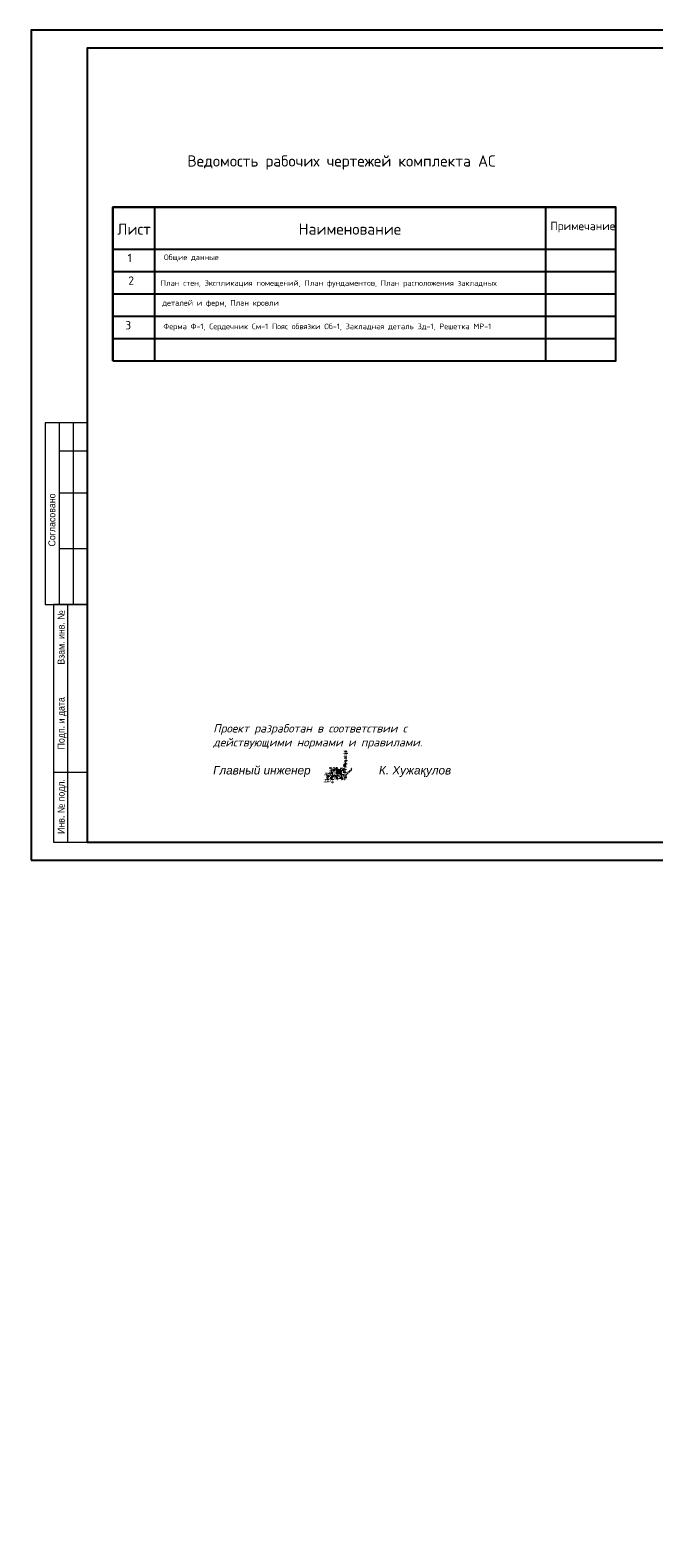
# Model space of a CAD drawing. Header units: millimetres. Extents: x 1527433 to 14789979, y -245576 to 11310.
# Tile 16 of 135: x 1803583 to 1825901, y -89938 to -35999. Entities that reach past the tile are written whole.
import ezdxf

# ---------------------------------------------------------------- set-up
doc = ezdxf.new("R2010")
doc.units = ezdxf.units.MM
doc.linetypes.add('DOT', pattern=[0.5, 0, -0.5])
doc.layers.add('G-ANNO-TTLB-THIN_Ном._пера__1', color=7, linetype='Continuous', lineweight=15)
doc.layers.add('G-ANNO-TTLB_Ном._пера__1', color=7, linetype='Continuous', lineweight=15)
doc.styles.get("Standard").update_dxf_attribs({"font": 'isocpeur.ttf', "height": 250})
doc.styles.add('V@ler@Live', font='isocpeui.ttf')
doc.styles.add('СГЕНЕРИР_СТИЛЬ_1', font='arial.ttf')

# ---------------------------------------------------------------- blocks, each defined once
blk = doc.blocks.new('пдп001')
at = {"color": 5, "linetype": 'DOT', "lineweight": 40}
for points, knots in [([(707, 149), (708, 157), (714, 275), (714, 211), (717, 464), (797, 572), (804, 758), (726, 963), (724, 699), (772, 570), (752, 371), (753, 204), (748, 36), (748, -48), (744, -179), (751, -58), (729, 14), (812, 68), (869, 129), (929, 184), (970, 224), (988, 241)], [5933.013532, 5933.013532, 5933.013532, 5933.013532, 5945.426056, 6119.674656, 6463.814955, 6647.701276, 6824.900543, 7118.025184, 7324.27387, 7610.172898, 7917.764182, 8218.669265, 8442.676207, 8673.369778, 8750.267492, 8857.255672, 9004.364899, 9148.612782, 9259.763889, 9418.202493, 9536.44599, 9536.44599, 9536.44599, 9536.44599]), ([(268, 57), (276, 52), (297, 37), (320, -2), (338, -55), (346, -105), (390, -149), (424, -111), (412, -62), (415, 3), (471, 62), (426, 112), (358, 130), (364, 68), (353, 26), (367, -31), (411, -64), (445, -86), (483, -85), (480, -21), (486, 27), (452, 65), (444, 93), (426, 161), (441, 107), (444, 73), (486, 28), (487, -23), (560, -69), (512, 37), (507, 98), (489, 159), (473, 223), (514, 36), (505, 144), (503, 170), (509, 229), (538, 139), (544, 86), (578, 46), (599, -49), (582, 13), (578, 49), (545, 91), (537, 148), (523, 189), (545, 234), (568, 171), (574, 132), (596, 66), (595, 25), (626, -17), (594, -25), (617, 46), (598, 98), (576, 178), (569, 235), (624, 289), (598, 248), (573, 216), (615, 154), (609, 86), (616, 23), (678, -20), (725, 55), (716, 137), (701, 216), (660, 284), (598, 271), (638, 194), (676, 170), (682, 97), (700, 129), (707, 149)], [0, 0, 0, 0, 48.503704, 122.119306, 208.329865, 313.551394, 384.410654, 428.229301, 512.215886, 616.590231, 739.308905, 818.700472, 905.182256, 976.614449, 1045.562044, 1130.421533, 1235.08686, 1301.053793, 1319.442364, 1403.027564, 1518.67504, 1568.346911, 1625.618732, 1700.210095, 1737.985982, 1810.401067, 1893.792405, 1997.337295, 2072.088069, 2144.472071, 2360.286944, 2446.613064, 2466.534345, 2624.01661, 2696.265892, 2764.574689, 2806.01173, 2899.683096, 3003.982381, 3114.442089, 3203.096311, 3246.119489, 3329.559258, 3406.405435, 3488.541484, 3597.996357, 3621.971115, 3677.674584, 3789.796613, 3887.577299, 3974.928227, 4028.38159, 4037.512745, 4112.181437, 4225.578573, 4371.597742, 4474.330056, 4533.38336, 4578.568256, 4619.142429, 4743.633224, 4857.566539, 4955.347226, 5034.65037, 5141.745278, 5270.87444, 5439.057271, 5545.963162, 5586.401017, 5686.789569, 5814.196651, 5862.435135, 5933.013532, 5933.013532, 5933.013532, 5933.013532])]:
    blk.add_open_spline(points, degree=3, knots=knots, dxfattribs=at)
for points in [[(0, 0), (30, 59), (79, 40), (107, -71), (107, -203), (72, -238), (23, -238), (23, -203), (53, -146), (94, -105), (134, -41), (177, 1), (217, 41), (217, 79), (166, 79), (141, 68), (122, 40), (110, -10), (110, -50), (110, -86), (113, -117), (118, -161), (128, -214), (159, -227), (199, -217), (214, -188), (238, -113), (265, -20), (265, 50), (255, 142), (224, 216), (208, 296), (234, 185), (255, 133), (269, 17), (279, -71), (279, -180), (279, -289), (279, -280), (279, -169), (279, -38), (263, 77), (263, 151), (292, 245), (322, 291), (368, 279), (383, 264), (383, 240)], [(313, 184), (372, 208), (409, 245), (488, 245), (479, 245), (445, 250), (403, 239), (368, 204), (360, 196), (370, 196), (438, 206), (469, 213), (510, 213), (500, 210), (475, 198), (443, 191), (479, 191), (517, 191), (548, 191), (598, 191), (622, 191)]]:
    blk.add_spline(points, degree=3, dxfattribs=at)
at = {"color": 5, "linetype": 'DOT', "lineweight": 30}
blk.add_spline([(464, -136), (524, -113), (561, -76), (640, -76), (631, -76), (597, -71), (555, -81), (519, -117), (512, -124), (521, -124), (590, -114), (621, -107), (662, -107), (651, -111), (627, -123), (594, -129), (630, -129), (668, -129), (700, -129), (750, -129), (774, -129)], degree=3, dxfattribs=at)
blk = doc.blocks.new('бок штамп')
at = {"layer": 'G-ANNO-TTLB-THIN_Ном._пера__1', "linetype": 'Continuous'}
blk.add_line((1000, 0), (1000, -6500), dxfattribs=at)
at = {"layer": 'G-ANNO-TTLB_Ном._пера__1', "linetype": 'Continuous'}
for p, q in [((1500, 0), (0, 0)), ((0, 0), (0, -6500)), ((500, 0), (500, -6500)), ((500, -1000), (1500, -1000)), ((500, -2500), (1500, -2500)), ((500, -4500), (1500, -4500)), ((0, -6500), (1500, -6500)), ((1500, -6500), (300, -6500)), ((300, -6500), (300, -15000)), ((800, -6500), (800, -15000)), ((300, -12500), (1500, -12500)), ((300, -15000), (1500, -15000))]:
    blk.add_line(p, q, dxfattribs=at)
at = {"layer": 'G-ANNO-TTLB_Ном._пера__1', "linetype": 'Continuous', "insert": (113, -3474), "char_height": 250, "attachment_point": 2, "rotation": 90, "style": 'СГЕНЕРИР_СТИЛЬ_1'}
blk.add_mtext('{\\W0.900000x;Согласовано}', dxfattribs=at)
at = {"layer": 'G-ANNO-TTLB_Ном._пера__1', "linetype": 'Continuous', "char_height": 250, "attachment_point": 2, "rotation": 90, "style": 'СГЕНЕРИР_СТИЛЬ_1'}
for s, insert, width in [('{\\W0.900000x;Взам. инв. №}', (441, -7677), 2051.61), ('{\\W0.900000x;Подп. и дата}', (441, -10747), 2087.82), ('{\\W0.900000x;Инв. № подл.}', (441, -13724), 2009.37)]:
    blk.add_mtext(s, dxfattribs=dict(at, insert=insert, width=width))

msp = doc.modelspace()

# ---------------------------------------------------------------- linework, layer by layer
at = {"color": 0}
for points in [[(1803623.62, -65699.177), (1845623.62, -65699.177), (1845623.62, -35999.177), (1803623.62, -35999.177)], [(1805623.62, -65049.177), (1844973.62, -65049.177), (1844973.62, -36649.177), (1805623.62, -36649.177)]]:
    msp.add_lwpolyline(points, close=True, dxfattribs=at)
at = {"color": 0, "linetype": 'Continuous'}
msp.add_lwpolyline([(1806540.063, -47834.919), (1824540.063, -47834.919), (1824540.063, -42334.919), (1806540.063, -42334.919)], close=True, dxfattribs=at)
for points in [[(1806540.063, -42334.919), (1824540.063, -42334.919)], [(1806540.063, -47834.919), (1806540.063, -42334.919)], [(1808040.063, -47834.919), (1808040.063, -42334.919)], [(1822040.063, -47834.919), (1822040.063, -42334.919)], [(1806540.063, -43834.919), (1824540.063, -43834.919)], [(1806540.063, -44634.919), (1824540.063, -44634.919)], [(1806540.063, -45434.919), (1824540.063, -45434.919)], [(1806540.063, -46234.919), (1824540.063, -46234.919)], [(1806540.063, -47034.919), (1824540.063, -47034.919)]]:
    msp.add_lwpolyline(points, dxfattribs=at)

# ---------------------------------------------------------------- block references
for name, p in [('бок штамп', (1804123.62, -50049.177)), ('пдп001', (1814117.903, -62662.886))]:
    msp.add_blockref(name, p)

# ---------------------------------------------------------------- texts
at = {"color": 0, "linetype": 'Continuous', "attachment_point": 1}
for s, width, insert, char_height in [('Ведомость рабочих чертежей комплекта АС', 13888.52892, (1809207.981, -40479.816), 400), ('Лист', 309.24041, (1806699.857, -42915.859), 400), ('Наименование', 3819.87811, (1813190.984, -42915.859), 400), ('Примечание', 1644.84576, (1822197.739, -42854.919), 300), ('1', 309.24041, (1807071.091, -43999.253), 300), ('Общие данные', 13168.58111, (1808371.781, -44024.525), 200), ('2', 309.24041, (1807095.459, -44809.559), 300), ('План стен, Экспликация помещений, План фундаментов, План расположения закладных', 16466.65538, (1808257.643, -44946.779), 200), ('деталей и ферм, План кровли', 3819.87811, (1808312.476, -45656.423), 200), ('3', 309.24041, (1806985.341, -46403.792), 300), ('Ферма Ф-1, Сердечник См-1 Пояс обвязки Об-1, Закладная деталь Зд-1, Решетка МР-1', 12677.60407, (1808351.825, -46497.619), 200)]:
    msp.add_mtext_dynamic_manual_height_columns(s, width=width, gutter_width=100, heights=[0], dxfattribs=dict(at, insert=insert, char_height=char_height))
at = {"insert": (1767440, -56870), "char_height": 577.5, "attachment_point": 1, "style": 'V@ler@Live'}
msp.add_mtext_dynamic_manual_height_columns("\\pi518.9415;{\\fISOCPEUR|b1|i1|c204|p34;\\C0;Ko'mirxona, Chiqindi tashlash joyi, Yong'in qalqoni}", width=18853.86158, gutter_width=1650, heights=[1799.649], dxfattribs=at)
at = {"color": 0, "linetype": 'Continuous', "insert": (1810132.332, -60826.54), "char_height": 300, "attachment_point": 1, "style": 'V@ler@Live'}
msp.add_mtext_dynamic_manual_height_columns('\\pt123;Проект разработан в соответствии с действующими нормами и правилами.\\P\\P{\\fArial|b0|i1|c204|p34;Главный инженер                     К\\fArial|b0|i1|c0|p34;.\\fArial|b0|i1|c204|p34; Хужақулов}', width=8744.02972, gutter_width=100, heights=[0], dxfattribs=at)
at = {"insert": (1769723.774, -88263.396, 206563.8), "char_height": 1000, "width": 30465.52402, "attachment_point": 4, "style": 'V@ler@Live'}
msp.add_mtext('\\pi898.6;{\\fISOCPEUR|b1|i1|c204|p34;АС    - \\C0;Dizel ginerator uchun naves 3м*3м}', dxfattribs=at)

doc.saveas('drawing.dxf')
